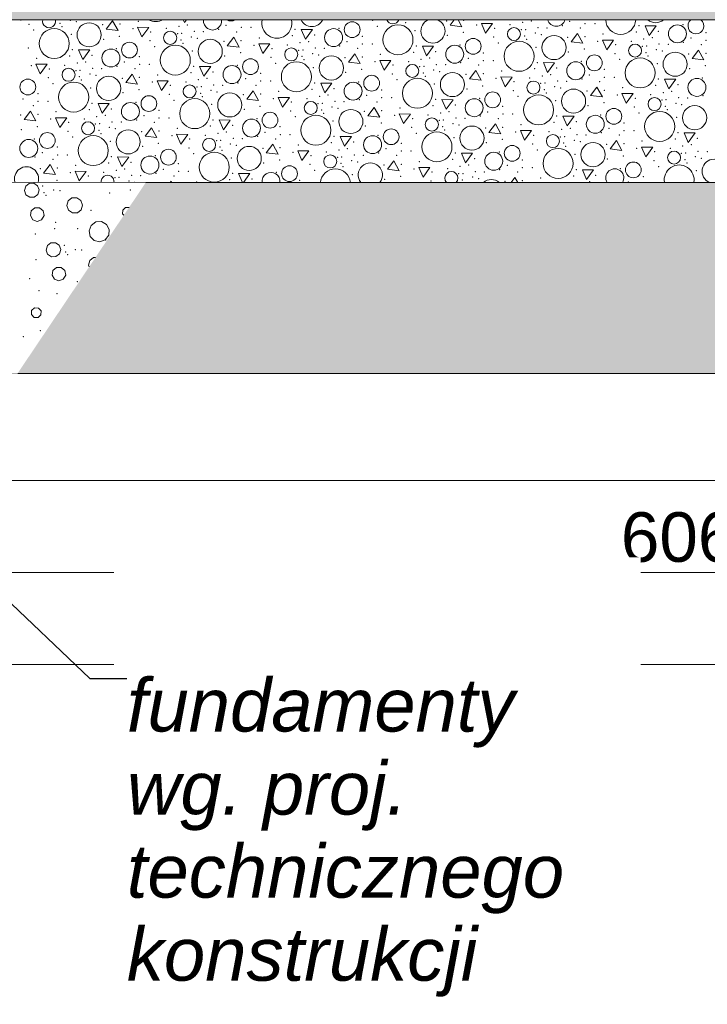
# Model space of a CAD drawing. Header units: millimetres. Extents: x -12989 to 402831, y -50461 to 30884.
# Tile 135 of 175: x 393810 to 395751, y -49043 to -46260. Entities that reach past the tile are written whole.
import ezdxf

# ---------------------------------------------------------------- set-up
doc = ezdxf.new("R2010")
doc.units = ezdxf.units.MM
doc.header["$MEASUREMENT"] = 0
doc.linetypes.add('Wipeout_Contour', pattern=[1000, 0, -1000])
for name, color, linetype in [('A__STROPY', 7, 'Continuous'), ('A_WYPEŁNIENIA RYSUNKI', 7, 'Continuous'), ('Nowe_A_WYM', 7, 'Continuous')]:
    doc.layers.add(name, color=color, linetype=linetype)
for name, color, linetype, lineweight, true_color in [('A__STROPY_Nr_pióra__173', 7, 'Continuous', 5, 0x6a6a6a), ('A__STROPY_Nr_pióra__178', 7, 'Continuous', 5, 0x6a6a6a), ('A_WYPEŁNIENIA RYSUNKI_Nr_pióra__242', 7, 'Continuous', 13, 0xa7a7a7)]:
    doc.layers.add(name, color=color, linetype=linetype, lineweight=lineweight, true_color=true_color)
for name, color, linetype, lineweight in [('A__STROPY_Nr_pióra__49', 7, 'Continuous', 15), ('A__STROPY_Nr_pióra__69', 7, 'Continuous', 13), ('Nowe_A_OZN_ODNOSNIKI_Nr_pióra__6', 7, 'Continuous', 13), ('Nowe_A_OZN_ODNOSNIKI_Nr_pióra__85', 7, 'Continuous', 13), ('Nowe_A_WYM_Nr_pióra__1', 7, 'Continuous', 13), ('Nowe_A_WYM_Nr_pióra__45', 7, 'Continuous', 15), ('Nowe_A_WYM_Nr_pióra__85', 7, 'Continuous', 13)]:
    doc.layers.add(name, color=color, linetype=linetype, lineweight=lineweight)
doc.styles.add('STYL_AUTOMATYCZNY_4', font='arial.ttf')
doc.styles.add('STYL_AUTOMATYCZNY_8', font='arial.ttf')
doc.dimstyles.new('STYL_AUTOMATYCZNY__1', dxfattribs={"dimtxt": 139.999998, "dimasz": 57, "dimexe": 0.18, "dimexo": 0.0625, "dimgap": 0, "dimtad": 1, "dimtih": 1, "dimtoh": 1, "dimdec": 0, "dimlfac": 0.1, "dimzin": 0, "dimdsep": 46, "dimtxsty": 'STYL_AUTOMATYCZNY_4', "dimblk": 'ARROWHEAD_6', "dimblk1": 'ARROWHEAD_6', "dimblk2": 'ARROWHEAD_6', "dimcen": 0.09, "dimse1": 1, "dimse2": 1, "dimclrd": 7, "dimclre": 7, "dimclrt": 7, "dimadec": 0, "dimazin": 0, "dimtfac": 1, "dimtdec": 4, "dimtmove": 0, "dimatfit": 3, "dimfxl": 0, "dimtolj": 1, "dimtzin": 0, "dimarcsym": 0})
doc.dimstyles.new('STYL_AUTOMATYCZNY__3', dxfattribs={"dimtxt": 0.18, "dimasz": 91.2, "dimexe": 0.18, "dimexo": 0.0625, "dimgap": 0, "dimtad": 0, "dimtih": 1, "dimtoh": 1, "dimdec": 4, "dimzin": 0, "dimdsep": 46, "dimcen": 0.09, "dimadec": 0, "dimazin": 0, "dimtfac": 1, "dimtdec": 4, "dimtmove": 0, "dimatfit": 3, "dimldrblk": 'ARROWHEAD_5', "dimfxl": 0, "dimtolj": 1, "dimtzin": 0, "dimarcsym": 0})

# ---------------------------------------------------------------- blocks, each defined once
blk = doc.blocks.new('*X191', base_point=(362576.7, -45960.6))
at = {"layer": 'A__STROPY_Nr_pióra__178', "color": 251, "linetype": 'Continuous', "lineweight": 5, "true_color": 0x6a6a6a}
for p, q in [((393811.8, -46260.6), (393812.5, -46262.2)), ((393812.5, -46262.2), (393813.7, -46260.6)), ((394072, -46263.1), (394053.9, -46286.9)), ((394087.2, -46290.9), (394072, -46263.1)), ((394271.1, -46260.6), (394274.6, -46268.6)), ((394274.6, -46268.6), (394280.5, -46260.6)), ((395036.7, -46260.6), (395024.8, -46276.2)), ((395024.8, -46276.2), (395058.1, -46280.2)), ((395058.1, -46280.2), (395047.4, -46260.6)), ((395113.4, -46270.9), (395125.4, -46298.4)), ((395145.1, -46271.2), (395113.4, -46270.9)), ((395125.4, -46298.4), (395145.1, -46271.2)), ((395575.6, -46277.3), (395587.5, -46304.8)), ((395607.2, -46277.7), (395575.6, -46277.3)), ((395587.5, -46304.8), (395607.2, -46277.7)), ((394053.9, -46286.9), (394087.2, -46290.9)), ((394142.5, -46281.7), (394154.5, -46309.1)), ((394174.2, -46282), (394142.5, -46281.7)), ((394154.5, -46309.1), (394174.2, -46282)), ((394604.7, -46288.1), (394616.6, -46315.5)), ((394636.3, -46288.4), (394604.7, -46288.1)), ((394616.6, -46315.5), (394636.3, -46288.4)), ((395384.9, -46299.3), (395366.8, -46323.1)), ((395400, -46327), (395384.9, -46299.3)), ((394414, -46310), (394395.9, -46333.8)), ((394395.9, -46333.8), (394429.1, -46337.7)), ((394429.1, -46337.7), (394414, -46310)), ((394484.5, -46328.5), (394496.5, -46356)), ((394516.2, -46328.8), (394484.5, -46328.5)), ((394496.5, -46356), (394516.2, -46328.8)), ((394946.7, -46334.9), (394958.6, -46362.4)), ((394978.3, -46335.2), (394946.7, -46334.9)), ((394958.6, -46362.4), (394978.3, -46335.2)), ((395366.8, -46323.1), (395400, -46327)), ((395455.4, -46317.8), (395467.4, -46345.2)), ((395487, -46318.1), (395455.4, -46317.8)), ((395467.4, -46345.2), (395487, -46318.1)), ((393975.8, -46345.6), (393987.7, -46373.1)), ((394007.4, -46345.9), (393975.8, -46345.6)), ((393987.7, -46373.1), (394007.4, -46345.9)), ((394756, -46356.9), (394737.8, -46380.7)), ((394771.1, -46384.6), (394756, -46356.9)), ((395726.9, -46346.1), (395708.7, -46370)), ((395742, -46373.9), (395726.9, -46346.1)), ((393855.6, -46386.1), (393867.6, -46413.5)), ((393887.2, -46386.4), (393855.6, -46386.1)), ((393867.6, -46413.5), (393887.2, -46386.4)), ((394737.8, -46380.7), (394771.1, -46384.6)), ((394826.5, -46375.4), (394838.5, -46402.8)), ((394858.1, -46375.7), (394826.5, -46375.4)), ((394838.5, -46402.8), (394858.1, -46375.7)), ((395288.7, -46381.8), (395300.6, -46409.2)), ((395320.3, -46382.1), (395288.7, -46381.8)), ((395300.6, -46409.2), (395320.3, -46382.1)), ((395708.7, -46370), (395742, -46373.9)), ((394127.1, -46414.4), (394108.9, -46438.2)), ((394142.2, -46442.2), (394127.1, -46414.4)), ((394317.8, -46392.5), (394329.7, -46419.9)), ((394349.4, -46392.8), (394317.8, -46392.5)), ((394329.7, -46419.9), (394349.4, -46392.8)), ((395098, -46403.7), (395079.8, -46427.5)), ((395113.1, -46431.5), (395098, -46403.7)), ((394108.9, -46438.2), (394142.2, -46442.2)), ((394197.6, -46432.9), (394209.6, -46460.4)), ((394229.2, -46433.2), (394197.6, -46432.9)), ((394209.6, -46460.4), (394229.2, -46433.2)), ((394659.7, -46439.4), (394671.7, -46466.8)), ((394691.4, -46439.7), (394659.7, -46439.4)), ((394671.7, -46466.8), (394691.4, -46439.7)), ((395079.8, -46427.5), (395113.1, -46431.5)), ((395168.5, -46422.2), (395180.4, -46449.7)), ((395200.1, -46422.5), (395168.5, -46422.2)), ((395180.4, -46449.7), (395200.1, -46422.5)), ((395630.6, -46428.6), (395642.6, -46456.1)), ((395662.3, -46428.9), (395630.6, -46428.6)), ((395642.6, -46456.1), (395662.3, -46428.9)), ((394469.1, -46461.3), (394450.9, -46485.1)), ((394484.2, -46489), (394469.1, -46461.3)), ((395439.9, -46450.6), (395421.8, -46474.4)), ((395421.8, -46474.4), (395455.1, -46478.3)), ((395455.1, -46478.3), (395439.9, -46450.6)), ((395510.5, -46469.1), (395522.4, -46496.5)), ((395542.1, -46469.4), (395510.5, -46469.1)), ((395522.4, -46496.5), (395542.1, -46469.4)), ((394030.8, -46496.9), (394042.8, -46524.4)), ((394062.5, -46497.2), (394030.8, -46496.9)), ((394042.8, -46524.4), (394062.5, -46497.2)), ((394450.9, -46485.1), (394484.2, -46489)), ((394539.6, -46479.8), (394551.5, -46507.2)), ((394571.2, -46480.1), (394539.6, -46479.8)), ((394551.5, -46507.2), (394571.2, -46480.1)), ((395001.7, -46486.2), (395013.7, -46513.7)), ((395033.4, -46486.5), (395001.7, -46486.2)), ((395013.7, -46513.7), (395033.4, -46486.5)), ((393840.1, -46518.9), (393822, -46542.7)), ((393855.3, -46546.6), (393840.1, -46518.9)), ((394811, -46508.1), (394792.9, -46532)), ((394826.2, -46535.9), (394811, -46508.1)), ((394881.6, -46526.7), (394893.5, -46554.1)), ((394913.2, -46527), (394881.6, -46526.7)), ((394893.5, -46554.1), (394913.2, -46527)), ((393822, -46542.7), (393855.3, -46546.6)), ((393910.7, -46537.4), (393922.6, -46564.8)), ((393942.3, -46537.7), (393910.7, -46537.4)), ((393922.6, -46564.8), (393942.3, -46537.7)), ((394372.8, -46543.8), (394384.8, -46571.2)), ((394404.4, -46544.1), (394372.8, -46543.8)), ((394384.8, -46571.2), (394404.4, -46544.1)), ((394792.9, -46532), (394826.2, -46535.9)), ((395153, -46555), (395134.9, -46578.8)), ((395168.2, -46582.8), (395153, -46555)), ((395343.7, -46533.1), (395355.7, -46560.5)), ((395375.3, -46533.4), (395343.7, -46533.1)), ((395355.7, -46560.5), (395375.3, -46533.4)), ((394182.1, -46565.7), (394164, -46589.5)), ((394197.3, -46593.5), (394182.1, -46565.7)), ((394252.7, -46584.2), (394264.6, -46611.7)), ((394284.3, -46584.5), (394252.7, -46584.2)), ((394264.6, -46611.7), (394284.3, -46584.5)), ((395134.9, -46578.8), (395168.2, -46582.8)), ((395223.6, -46573.5), (395235.5, -46601)), ((395255.2, -46573.8), (395223.6, -46573.5)), ((395235.5, -46601), (395255.2, -46573.8)), ((395685.7, -46579.9), (395697.7, -46607.4)), ((395717.3, -46580.2), (395685.7, -46579.9)), ((395697.7, -46607.4), (395717.3, -46580.2)), ((394164, -46589.5), (394197.3, -46593.5)), ((394524.1, -46612.6), (394506, -46636.4)), ((394539.3, -46640.3), (394524.1, -46612.6)), ((394714.8, -46590.6), (394726.8, -46618.1)), ((394746.4, -46590.9), (394714.8, -46590.6)), ((394726.8, -46618.1), (394746.4, -46590.9)), ((395495, -46601.9), (395476.9, -46625.7)), ((395510.2, -46629.6), (395495, -46601.9)), ((394506, -46636.4), (394539.3, -46640.3)), ((394594.7, -46631.1), (394606.6, -46658.5)), ((394626.3, -46631.4), (394594.7, -46631.1)), ((394606.6, -46658.5), (394626.3, -46631.4)), ((395056.8, -46637.5), (395068.7, -46664.9)), ((395088.4, -46637.8), (395056.8, -46637.5)), ((395068.7, -46664.9), (395088.4, -46637.8)), ((395476.9, -46625.7), (395510.2, -46629.6)), ((395565.6, -46620.4), (395577.5, -46647.8)), ((395597.2, -46620.7), (395565.6, -46620.4)), ((395577.5, -46647.8), (395597.2, -46620.7)), ((393895.2, -46670.1), (393877.1, -46694)), ((393910.4, -46697.9), (393895.2, -46670.1)), ((394085.9, -46648.2), (394097.8, -46675.7)), ((394117.5, -46648.5), (394085.9, -46648.2)), ((394097.8, -46675.7), (394117.5, -46648.5)), ((394866.1, -46659.4), (394848, -46683.2)), ((394881.3, -46687.2), (394866.1, -46659.4)), ((393877.1, -46694), (393910.4, -46697.9)), ((393965.8, -46688.7), (393977.7, -46716.1)), ((393997.4, -46689), (393965.8, -46688.7)), ((393977.7, -46716.1), (393997.4, -46689)), ((394427.9, -46695.1), (394439, -46720.6)), ((394459.5, -46695.4), (394427.9, -46695.1)), ((394441.2, -46720.6), (394459.5, -46695.4)), ((394848, -46683.2), (394881.3, -46687.2)), ((394936.6, -46678), (394948.6, -46705.4)), ((394968.3, -46678.3), (394936.6, -46678)), ((394948.6, -46705.4), (394968.3, -46678.3)), ((395398.8, -46684.4), (395410.7, -46711.8)), ((395430.4, -46684.7), (395398.8, -46684.4)), ((395410.7, -46711.8), (395430.4, -46684.7)), ((394237.2, -46717), (394234.5, -46720.6)), ((394239.2, -46720.6), (394237.2, -46717)), ((395208.1, -46706.3), (395197.2, -46720.6)), ((395215.9, -46720.6), (395208.1, -46706.3))]:
    blk.add_line(p, q, dxfattribs=at)
for centre, radius in [((394005.7, -46303.1), 34.1), ((394748.4, -46288.6), 22.3), ((394877.9, -46317.1), 42.4), ((395667, -46300.3), 25.4), ((393907, -46327.8), 42.4), ((394234.5, -46311.6), 18.4), ((394696.1, -46311), 25.4), ((395205.4, -46300.9), 18.4), ((395318.6, -46339.2), 34.1), ((394119.5, -46346.2), 22.3), ((394249, -46374.6), 42.4), ((394347.7, -46349.9), 34.1), ((395038.1, -46357.9), 25.4), ((395090.3, -46335.5), 22.3), ((395219.9, -46363.9), 42.4), ((395547.3, -46347.8), 18.4), ((394067.2, -46368.6), 25.4), ((394576.4, -46358.5), 18.4), ((394689.7, -46396.8), 34.1), ((395432.3, -46382.3), 22.3), ((395660.6, -46386.1), 34.1), ((394409.2, -46415.4), 25.4), ((394461.4, -46393), 22.3), ((394590.9, -46421.5), 42.4), ((394918.4, -46405.3), 18.4), ((395380, -46404.7), 25.4), ((395561.8, -46410.8), 42.4), ((393947.5, -46416), 18.4), ((394803.4, -46439.9), 22.3), ((395031.7, -46443.7), 34.1), ((393832.5, -46450.6), 22.3), ((393962, -46479.1), 42.4), ((394060.8, -46454.4), 34.1), ((394289.5, -46462.9), 18.4), ((394751.1, -46462.3), 25.4), ((394932.9, -46468.4), 42.4), ((395260.4, -46452.2), 18.4), ((395722, -46451.6), 25.4), ((394174.5, -46497.5), 22.3), ((394402.8, -46501.2), 34.1), ((395145.4, -46486.8), 22.3), ((395274.9, -46515.2), 42.4), ((395373.7, -46490.5), 34.1), ((394122.2, -46519.9), 25.4), ((394304, -46525.9), 42.4), ((394631.5, -46509.8), 18.4), ((395093.1, -46509.1), 25.4), ((395602.4, -46499), 18.4), ((395715.7, -46537.4), 34.1), ((394516.5, -46544.3), 22.3), ((394646, -46572.8), 42.4), ((394744.8, -46548.1), 34.1), ((395435.1, -46556), 25.4), ((395487.4, -46533.6), 22.3), ((395616.9, -46562.1), 42.4), ((394002.6, -46567.3), 18.4), ((394464.2, -46566.7), 25.4), ((394973.5, -46556.6), 18.4), ((393887.6, -46601.9), 22.3), ((394115.9, -46605.7), 34.1), ((394858.5, -46591.2), 22.3), ((394988, -46619.7), 42.4), ((395086.8, -46595), 34.1), ((395315.5, -46603.5), 18.4), ((393835.3, -46624.3), 25.4), ((394017.1, -46630.4), 42.4), ((394344.6, -46614.2), 18.4), ((394806.2, -46613.6), 25.4), ((395428.7, -46641.8), 34.1), ((394229.6, -46648.8), 22.3), ((394359.1, -46677.2), 42.4), ((394457.8, -46652.5), 34.1), ((394686.6, -46661), 18.4), ((395148.2, -46660.4), 25.4), ((395200.5, -46638), 22.3), ((395330, -46666.5), 42.4), ((395657.5, -46650.3), 18.4), ((394177.3, -46671.1), 25.4), ((395542.5, -46684.9), 22.3), ((394571.6, -46695.6), 22.3)]:
    blk.add_circle(centre, radius, dxfattribs=at)
for centre, radius, start, end in [((393892.5, -46264.7), 18.4, 166.9523, 13.0477), ((394193.9, -46223.4), 42.4, 241.3261, 298.6739), ((394354.1, -46264.1), 25.4, 171.9884, 8.0116), ((394406.4, -46241.7), 22.3, 237.6316, 302.3684), ((394535.9, -46270.2), 42.4, 166.9038, 13.0962), ((394634.6, -46245.5), 34.1, 206.2127, 333.7873), ((394863.4, -46254), 18.4, 200.8858, 339.1142), ((394976.6, -46292.4), 34.1, 111.3496, 68.6504), ((395325, -46253.4), 25.4, 196.3644, 343.6356), ((395506.8, -46259.5), 42.4, 181.477, 358.523), ((395605.5, -46234.8), 34.1, 229.0769, 310.9231), ((395719.3, -46277.9), 22.3, 129.1372, 50.8628), ((394799.8, -46699.4), 34.1, 321.5902, 218.4098), ((395770.7, -46688.7), 34.1, 290.7451, 249.2549), ((393828.9, -46710.1), 34.1, 342.0976, 197.9024), ((394519.3, -46718), 25.4, 354.1714, 185.8286), ((394701.1, -46724.1), 42.4, 4.7154, 175.2846), ((395028.6, -46707.9), 18.4, 316.3993, 223.6007), ((395490.2, -46707.3), 25.4, 328.4882, 211.5118), ((395672, -46713.4), 42.4, 350.2032, 189.7968), ((394057.7, -46718.6), 18.4, 353.8368, 186.1632), ((394913.6, -46742.5), 22.3, 78.8391, 101.1609), ((395141.8, -46746.2), 34.1, 48.7465, 131.2535)]:
    blk.add_arc(centre, radius, start, end, dxfattribs=at)
for p in [(393835.6, -46273.1), (393923.2, -46270.5), (393928.8, -46279.9), (393952.7, -46262.3), (393969.5, -46266.2), (394044.2, -46274.4), (394092.8, -46272.4), (394144.4, -46264.9), (394259.2, -46278.8), (394283.2, -46275.1), (394392.3, -46275.9), (394806.4, -46262.4), (394819.7, -46279), (394899.7, -46269.2), (395015.1, -46263.7), (395063.7, -46261.7), (395100.1, -46274.9), (395194.6, -46274.3), (395230.1, -46268.1), (395254.1, -46264.4), (395342.3, -46277.1), (395363.2, -46265.2), (395406.1, -46271.6), (395433.9, -46271.6), (395558.3, -46276.9), (395682.5, -46274), (393848.8, -46289.8), (393955, -46301.9), (394091.3, -46307.1), (394129.2, -46285.6), (394179.9, -46295), (394223.7, -46285), (394255.4, -46299.7), (394267.2, -46298.8), (394302.5, -46293.4), (394328.1, -46294.2), (394371.4, -46287.8), (394422, -46294.7), (394435.2, -46282.3), (394463, -46282.3), (394579.8, -46305.5), (394587.4, -46287.6), (394642.5, -46303.6), (394642.5, -46303.6), (394711.6, -46284.7), (394776.8, -46307.3), (394925.9, -46291.2), (395017.4, -46305), (395062.2, -46296.4), (395150.8, -46284.3), (395226.3, -46289), (395236.1, -46306.6), (395238.1, -46288.1), (395265.6, -46298.4), (395273.4, -46282.7), (395282.4, -46302.4), (395299, -46283.5), (395392.9, -46284), (395405.7, -46308.6), (395457.3, -46301), (395550.7, -46294.8), (395613.4, -46292.9), (395613.4, -46292.9), (395747.7, -46296.6), (394046.5, -46315.7), (394177.5, -46320), (394190.7, -46336.6), (394265.2, -46317.3), (394270.8, -46326.7), (394294.7, -46309.1), (394311.5, -46313.1), (394386.2, -46321.2), (394434.8, -46319.3), (394471.1, -46332.5), (394486.4, -46311.8), (394565.7, -46331.8), (394601.2, -46325.6), (394625.2, -46322), (394713.4, -46334.7), (394734.3, -46322.8), (394777.2, -46329.2), (394805, -46329.2), (394929.4, -46334.5), (395053.5, -46331.5), (395148.4, -46309.3), (395161.6, -46325.9), (395241.7, -46316), (395357.1, -46310.5), (395442, -46321.8), (395492.8, -46331.1), (395536.6, -46321.1), (395568.2, -46335.9), (395572.1, -46314.9), (395580.1, -46335), (395596.1, -46311.3), (395615.4, -46329.5), (395641, -46330.3), (395684.2, -46324), (395705.2, -46312), (395734.8, -46330.9), (395748, -46318.5), (393834.1, -46339.9), (393950.9, -46363.1), (393958.5, -46345.2), (394013.6, -46361.2), (394013.6, -46361.2), (394082.7, -46342.2), (394297, -46348.7), (394388.5, -46362.6), (394433.3, -46353.9), (394521.9, -46341.8), (394597.3, -46346.6), (394607.1, -46364.2), (394609.2, -46345.7), (394636.7, -46356), (394644.5, -46340.3), (394653.5, -46359.9), (394670.1, -46341.1), (394763.9, -46341.6), (394828.4, -46358.6), (394921.8, -46352.3), (394984.4, -46350.5), (394984.4, -46350.5), (395118.8, -46354.2), (395267.9, -46338), (395359.3, -46351.9), (395404.2, -46343.2), (395490.4, -46356.2), (395578, -46353.5), (395583.6, -46362.9), (395607.6, -46345.3), (395624.4, -46349.2), (395699.1, -46357.4), (395747.7, -46355.4), (393842.2, -46390.1), (393857.5, -46369.3), (393936.8, -46389.4), (393972.3, -46383.2), (393996.3, -46379.5), (394084.4, -46392.2), (394105.4, -46380.3), (394147.9, -46364.9), (394148.2, -46386.7), (394176.1, -46386.7), (394300.5, -46392.1), (394424.6, -46389.1), (394519.5, -46366.9), (394532.7, -46383.5), (394612.7, -46373.6), (394728.2, -46368.1), (394776.8, -46366.1), (394813.1, -46379.3), (394863.9, -46388.7), (394907.7, -46378.7), (394943.2, -46372.5), (394967.2, -46368.8), (394986.5, -46387.1), (395012.1, -46387.9), (395055.3, -46381.5), (395076.3, -46369.6), (395105.9, -46388.4), (395119.1, -46376), (395147, -46376), (395271.4, -46381.4), (395395.5, -46378.4), (395503.6, -46372.8), (395609.9, -46384.9), (395746.2, -46390.1), (393893, -46399.4), (393968.4, -46404.2), (393980.3, -46403.2), (394007.7, -46413.6), (394015.6, -46397.8), (394024.6, -46417.5), (394041.2, -46398.6), (394135, -46399.1), (394199.5, -46416.2), (394292.9, -46409.9), (394355.5, -46408.1), (394355.5, -46408.1), (394489.9, -46411.7), (394639, -46395.6), (394730.4, -46409.4), (394775.3, -46400.8), (394861.5, -46413.7), (394939.3, -46393.4), (394949.1, -46411.1), (394951.2, -46392.5), (394978.6, -46402.9), (394995.4, -46406.8), (395070.2, -46414.9), (395118.8, -46413), (395170.4, -46405.5), (395263.8, -46399.2), (395285.2, -46419.4), (395309.2, -46415.7), (395326.4, -46397.3), (395326.4, -46397.3), (395418.3, -46416.5), (395460.8, -46401), (395701.3, -46398.7), (393890.6, -46424.4), (393903.8, -46441), (393978.2, -46421.8), (393983.8, -46431.2), (394099.3, -46425.7), (394147.9, -46423.7), (394184.2, -46436.9), (394234.9, -46446.3), (394278.8, -46436.3), (394314.3, -46430.1), (394338.3, -46426.4), (394357.6, -46444.7), (394383.2, -46445.5), (394426.4, -46439.1), (394447.4, -46427.2), (394477, -46446), (394490.2, -46433.6), (394518.1, -46433.6), (394642.5, -46438.9), (394766.6, -46436), (394874.7, -46430.3), (394954.7, -46420.5), (394981, -46442.5), (395117.3, -46447.7), (395155.1, -46426.2), (395205.8, -46435.6), (395249.7, -46425.5), (395281.3, -46440.3), (395293.1, -46439.4), (395328.5, -46434), (395354.1, -46434.8), (395397.3, -46428.4), (395447.9, -46435.3), (395461.1, -46422.9), (395489, -46422.9), (395605.8, -46446.1), (395613.4, -46428.2), (395668.4, -46444.2), (395668.4, -46444.2), (395737.5, -46425.2), (393861, -46469.3), (394010.1, -46453.2), (394101.5, -46467), (394146.4, -46458.4), (394232.6, -46471.3), (394310.4, -46451), (394320.2, -46468.6), (394322.2, -46450.1), (394349.7, -46460.4), (394366.5, -46464.4), (394441.3, -46472.5), (394489.9, -46470.6), (394541.4, -46463), (394634.9, -46456.8), (394680.3, -46473.3), (394697.5, -46454.9), (394697.5, -46454.9), (394789.4, -46474), (394831.9, -46458.6), (395072.4, -46456.3), (395203.5, -46460.6), (395291.1, -46457.9), (395296.7, -46467.3), (395320.6, -46449.7), (395337.4, -46453.7), (395412.1, -46461.8), (395460.8, -46459.8), (395497.1, -46473.1), (395512.3, -46452.3), (395591.7, -46472.4), (395627.2, -46466.2), (395651.2, -46462.6), (395739.3, -46475.3), (393818.5, -46484.8), (393848.1, -46503.6), (393861.3, -46491.2), (393889.2, -46491.2), (394013.6, -46496.5), (394137.7, -46493.5), (394245.8, -46487.9), (394325.8, -46478), (394352.1, -46500), (394526.2, -46483.8), (394576.9, -46493.1), (394620.8, -46483.1), (394652.4, -46497.9), (394656.3, -46476.9), (394664.2, -46497), (394699.6, -46491.5), (394725.2, -46492.4), (394768.4, -46486), (394819, -46492.9), (394832.2, -46480.5), (394860.1, -46480.4), (394976.9, -46503.6), (394984.5, -46485.8), (395039.5, -46501.8), (395039.5, -46501.8), (395108.6, -46482.8), (395216.7, -46477.2), (395323, -46489.3), (395414.4, -46503.2), (395459.3, -46494.5), (395547.8, -46482.4), (395623.3, -46487.2), (395635.1, -46486.2), (395662.6, -46496.6), (395670.5, -46480.8), (395679.4, -46500.5), (395696.1, -46481.6), (393812.3, -46530.1), (393861, -46528.1), (393912.5, -46520.6), (394006, -46514.3), (394051.4, -46530.8), (394068.6, -46512.5), (394068.6, -46512.5), (394202.9, -46516.2), (394443.5, -46513.9), (394488.4, -46505.2), (394574.6, -46518.2), (394662.2, -46515.5), (394667.8, -46524.9), (394691.7, -46507.3), (394708.5, -46511.2), (394783.2, -46519.4), (394831.9, -46517.4), (394868.2, -46530.6), (394883.4, -46509.9), (394962.7, -46530), (394998.3, -46523.8), (395022.3, -46520.1), (395131.4, -46520.9), (395173.8, -46505.4), (395174.2, -46527.3), (395202, -46527.3), (395450.6, -46529.7), (395545.5, -46507.4), (395558.7, -46524.1), (395633.1, -46504.8), (395638.7, -46514.2), (393897.3, -46541.3), (393948, -46550.7), (393991.8, -46540.7), (394023.5, -46555.4), (394027.4, -46534.5), (394035.3, -46554.5), (394070.7, -46549.1), (394096.3, -46549.9), (394139.5, -46543.5), (394160.5, -46531.6), (394190.1, -46550.4), (394203.3, -46538), (394231.1, -46538), (394355.5, -46543.4), (394479.7, -46540.4), (394587.8, -46534.8), (394694.1, -46546.9), (394830.4, -46552.1), (394918.9, -46540), (394994.4, -46544.7), (395006.2, -46543.8), (395033.7, -46554.2), (395041.6, -46538.4), (395050.5, -46558.1), (395067.2, -46539.2), (395110.4, -46532.8), (395161, -46539.7), (395225.4, -46556.8), (395318.9, -46550.5), (395326.4, -46532.7), (395381.5, -46548.6), (395381.5, -46548.6), (395515.8, -46552.3), (395665, -46536.2), (393814.6, -46571.4), (393859.5, -46562.8), (393945.7, -46575.7), (394033.3, -46573.1), (394038.9, -46582.5), (394062.8, -46564.9), (394079.6, -46568.8), (394154.3, -46576.9), (394203, -46575), (394254.5, -46567.5), (394348, -46561.2), (394369.4, -46581.4), (394393.3, -46577.7), (394410.6, -46559.3), (394410.6, -46559.3), (394502.5, -46578.5), (394544.9, -46563), (394545.3, -46584.9), (394573.1, -46584.9), (394785.5, -46560.7), (394916.6, -46565), (394929.8, -46581.6), (395004.2, -46562.4), (395009.8, -46571.7), (395125.2, -46566.2), (395173.9, -46564.3), (395210.2, -46577.5), (395260.9, -46586.8), (395304.7, -46576.8), (395340.3, -46570.6), (395364.2, -46567), (395383.6, -46585.3), (395409.2, -46586.1), (395452.4, -46579.7), (395473.4, -46567.8), (395503, -46586.6), (395516.2, -46574.2), (395544, -46574.2), (395668.4, -46579.5), (393850.8, -46598), (393958.9, -46592.3), (394065.1, -46604.5), (394201.5, -46609.7), (394239.3, -46588.2), (394290, -46597.6), (394333.8, -46587.5), (394365.5, -46602.3), (394377.3, -46601.4), (394404.8, -46611.7), (394412.7, -46596), (394438.3, -46596.8), (394481.5, -46590.4), (394532.1, -46597.3), (394596.5, -46614.3), (394690, -46608.1), (394697.5, -46590.2), (394752.6, -46606.2), (394752.6, -46606.2), (394821.7, -46587.2), (394886.9, -46609.9), (395036, -46593.7), (395127.5, -46607.6), (395172.4, -46598.9), (395258.6, -46611.9), (395336.4, -46591.6), (395346.2, -46609.2), (395348.2, -46590.7), (395375.7, -46601), (395392.5, -46605), (395467.2, -46613.1), (395515.9, -46611.1), (395567.4, -46603.6), (395660.9, -46597.4), (395706.2, -46613.8), (395723.5, -46595.5), (395723.5, -46595.5), (393873.6, -46636), (393916, -46620.6), (393916.4, -46642.5), (393944.2, -46642.5), (394156.6, -46618.3), (394287.7, -46622.6), (394300.9, -46639.2), (394375.3, -46619.9), (394380.9, -46629.3), (394421.6, -46615.7), (394496.3, -46623.8), (394545, -46621.9), (394581.3, -46635.1), (394675.8, -46634.4), (394711.4, -46628.2), (394735.3, -46624.6), (394823.5, -46637.3), (394844.5, -46625.3), (394887.3, -46631.7), (394915.1, -46631.7), (395039.5, -46637.1), (395163.7, -46634.1), (395271.8, -46628.5), (395351.8, -46618.6), (395378, -46640.6), (395552.2, -46624.4), (395602.9, -46633.7), (395646.7, -46623.7), (395678.4, -46638.4), (395682.3, -46617.5), (395690.2, -46637.5), (395725.5, -46632.1), (395751.1, -46632.9), (393852.6, -46648), (393903.2, -46654.9), (394061.1, -46665.6), (394068.6, -46647.8), (394123.7, -46663.8), (394123.7, -46663.8), (394192.8, -46644.8), (394258, -46667.5), (394407.1, -46651.3), (394498.6, -46665.2), (394543.4, -46656.5), (394629.7, -46669.4), (394632, -46644.4), (394707.5, -46649.2), (394717.3, -46666.8), (394719.3, -46648.2), (394746.8, -46658.6), (394754.6, -46642.8), (394763.6, -46662.5), (394780.2, -46643.6), (394874.1, -46644.1), (394886.9, -46668.7), (394938.5, -46661.2), (395032, -46654.9), (395094.6, -46653.1), (395094.6, -46653.1), (395228.9, -46656.7), (395469.5, -46654.5), (395514.3, -46645.8), (395600.6, -46658.7), (395688.2, -46656.1), (395693.8, -46665.5), (395717.7, -46647.9), (395734.5, -46651.8), (393867.4, -46681.4), (393916, -46679.4), (393952.4, -46692.6), (393967.6, -46671.9), (394046.9, -46692), (394082.4, -46685.8), (394106.4, -46682.1), (394194.6, -46694.8), (394215.5, -46682.9), (394258.4, -46689.3), (394286.2, -46689.3), (394410.6, -46694.7), (394534.8, -46691.7), (394642.9, -46686.1), (394722.9, -46676.2), (394749.1, -46698.2), (394838.3, -46670.7), (394923.3, -46681.9), (394974, -46691.3), (395017.8, -46681.3), (395049.5, -46696), (395053.3, -46675.1), (395061.3, -46695.1), (395077.3, -46671.4), (395096.6, -46689.7), (395122.2, -46690.5), (395165.5, -46684.1), (395186.4, -46672.2), (395216.1, -46691), (395229.3, -46678.6), (395257.1, -46678.6), (395381.5, -46683.9), (395505.7, -46681), (395613.8, -46675.3), (395720, -46687.5), (393914.5, -46714.1), (394003.1, -46702), (394078.6, -46706.7), (394090.4, -46705.8), (394117.9, -46716.2), (394125.7, -46700.4), (394134.7, -46720.1), (394151.3, -46701.2), (394245.2, -46701.7), (394309.6, -46718.8), (394403, -46712.5), (394465.7, -46710.6), (394465.7, -46710.6), (394600, -46714.3), (394840.6, -46712), (394885.4, -46703.4), (394971.6, -46716.3), (395059.3, -46713.6), (395088.8, -46705.4), (395105.6, -46709.4), (395180.3, -46717.5), (395228.9, -46715.6), (395280.5, -46708.1), (395373.9, -46701.8), (395419.3, -46718.3), (395436.6, -46699.9), (395436.6, -46699.9), (395528.4, -46719.1), (395570.9, -46703.6)]:
    blk.add_point(p, dxfattribs=at)
blk = doc.blocks.new('ElemPrzekroju_175_1', base_point=(362576.7, -45960.6))
at = {"color": 254, "linetype": 'Wipeout_Contour', "lineweight": 0, "ltscale": 1533413.819197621}
blk.add_wipeout([(362356.7, -46160.6), (362356.7, -46260.6), (398746.7, -46260.6), (398746.7, -46160.6)], dxfattribs=at).dxf.layer = 'A__STROPY'
at = {"color": 254, "linetype": 'Wipeout_Contour', "lineweight": 0, "ltscale": 1533794.246621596}
blk.add_wipeout([(398746.7, -46720.6), (362356.7, -46720.6), (362356.7, -47260.6), (398746.7, -47260.6)], dxfattribs=at).dxf.layer = 'A__STROPY'
at = {"layer": 'A__STROPY_Nr_pióra__173', "linetype": 'Continuous', "lineweight": 5, "true_color": 0x6a6a6a}
h = blk.add_hatch(dxfattribs=at)
h.set_pattern_fill('Grunt_0001', color=251, style=0, pattern_type=2)
h.set_pattern_definition([(45, (362576.75, -45960.59), (-95.4594, 95.4594), []), (45, (362544.93, -45928.77), (-190.9188, 190.9188), []), (45, (362513.1, -45896.95), (-190.9188, 190.9188), []), (135, (362481.29, -45865.132), (31.819805, 31.819805), [135, -135])])
h.paths.add_polyline_path([(398746.7, -46720.6), (362356.7, -46720.6), (362356.7, -47260.6), (398746.7, -47260.6)])
at = {"layer": 'A__STROPY_Nr_pióra__178', "linetype": 'Continuous', "lineweight": 5, "true_color": 0x6a6a6a}
h = blk.add_hatch(dxfattribs=at)
h.set_pattern_fill('Chudy_beton_B15_I_WSC_0001', color=251, style=0, pattern_type=2)
h.set_pattern_definition([(0, (362576.75, -45960.6), (0, 233.8269), [14.625, -120.375]), (0, (362644.25, -45843.68), (0, 233.8269), [14.625, -120.375]), (60, (362576.75, -45960.6), (-202.5, 116.9134), [14.625, -120.375]), (60, (362711.75, -45960.6), (-202.5, 116.9134), [14.625, -120.375]), (120, (362591.37, -45960.6), (202.5, 116.9134), [14.625, -120.375]), (120, (362726.37, -45960.6), (202.5, 116.9134), [14.625, -120.375]), (0, (362576.75, -45938.09), (0, 45), [0, -45, 0, -67.5]), (45, (362599.25, -45938.09), (-31.819805, 31.819805), [0, -33.75, 0, -56.25])])
h.paths.add_polyline_path([(362356.7, -46160.6), (362356.7, -46260.6), (398746.7, -46260.6), (398746.7, -46160.6)])
at = {"layer": 'A__STROPY_Nr_pióra__69', "color": 7, "linetype": 'Continuous', "lineweight": 13}
blk.add_line((398746.7, -47260.6), (362356.7, -47260.6), dxfattribs=at)
at = {"color": 254, "linetype": 'Wipeout_Contour', "lineweight": 0, "ltscale": 1533549.791415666}
blk.add_wipeout([(362356.7, -46720.6), (398746.7, -46720.6), (398746.7, -46260.6), (362356.7, -46260.6)], dxfattribs=at).dxf.layer = 'A__STROPY'
at = {"layer": 'A__STROPY_Nr_pióra__49', "color": 7, "linetype": 'Continuous', "lineweight": 15}
for p, q in [((398746.7, -46260.6), (362356.7, -46260.6)), ((398746.7, -46720.6), (362356.7, -46720.6))]:
    blk.add_line(p, q, dxfattribs=at)
at = {"layer": 'A__STROPY', "lineweight": 0}
blk.add_blockref('*X191', (362576.7, -45960.6), dxfattribs=at)
blk = doc.blocks.new('*X335', base_point=(362576.7, -45960.6))
at = {"layer": 'A_WYPEŁNIENIA RYSUNKI_Nr_pióra__242', "color": 253, "linetype": 'Continuous', "lineweight": 13, "true_color": 0xa7a7a7}
for p, q in [((393836.6, -46722.9), (393826.5, -46730.8)), ((393849.4, -46722.4), (393836.6, -46722.9)), ((393860.1, -46729.6), (393849.4, -46722.4)), ((393826.5, -46730.8), (393822.9, -46743.1)), ((393822.9, -46743.1), (393827.3, -46755.2)), ((393850.8, -46762), (393860.9, -46754)), ((393864.5, -46741.7), (393860.1, -46729.6)), ((393860.9, -46754), (393864.5, -46741.7)), ((393827.3, -46755.2), (393838, -46762.4)), ((393838, -46762.4), (393850.8, -46762)), ((393946.3, -46772.6), (393942.5, -46785.8)), ((393957.2, -46764.1), (393946.3, -46772.6)), ((393970.9, -46763.6), (393957.2, -46764.1)), ((393982.3, -46771.3), (393970.9, -46763.6)), ((393987, -46784.3), (393982.3, -46771.3)), ((393842.1, -46801), (393839.8, -46814.2)), ((393852.4, -46792.5), (393842.1, -46801)), ((393865.7, -46792.5), (393852.4, -46792.5)), ((393876, -46801), (393865.7, -46792.5)), ((393878.3, -46814.2), (393876, -46801)), ((393942.5, -46785.8), (393947.3, -46798.7)), ((393947.3, -46798.7), (393958.7, -46806.4)), ((393958.7, -46806.4), (393972.4, -46805.9)), ((393972.4, -46805.9), (393983.2, -46797.5)), ((393983.2, -46797.5), (393987, -46784.3)), ((394100.6, -46798.3), (394100.1, -46809.4)), ((394100.1, -46809.4), (394103.5, -46813.2)), ((394108.8, -46790.8), (394100.6, -46798.3)), ((394118.3, -46791.2), (394108.8, -46790.8)), ((393839.8, -46814.2), (393846.5, -46825.8)), ((393846.5, -46825.8), (393859.1, -46830.3)), ((393859.1, -46830.3), (393871.6, -46825.8)), ((393871.6, -46825.8), (393878.3, -46814.2)), ((394024.4, -46832), (394011.4, -46841.7)), ((394040.6, -46831), (394024.4, -46832)), ((394054.7, -46838.9), (394040.6, -46831)), ((394011.4, -46841.7), (394005.6, -46856.8)), ((394005.6, -46856.8), (394008.9, -46872.7)), ((394062.4, -46853.2), (394054.7, -46838.9)), ((394061.1, -46869.3), (394062.4, -46853.2)), ((393897.8, -46891), (393887.7, -46899)), ((393910.6, -46890.6), (393897.8, -46891)), ((393921.3, -46897.8), (393910.6, -46890.6)), ((394008.9, -46872.7), (394020.3, -46884.2)), ((394020.3, -46884.2), (394036.1, -46887.8)), ((394036.1, -46887.8), (394051.3, -46882.2)), ((394051.3, -46882.2), (394061.1, -46869.3)), ((393887.7, -46899), (393884.1, -46911.3)), ((393884.1, -46911.3), (393888.5, -46923.4)), ((393925.7, -46909.9), (393921.3, -46897.8)), ((393922.2, -46922.2), (393925.7, -46909.9)), ((393888.5, -46923.4), (393899.2, -46930.6)), ((393899.2, -46930.6), (393912, -46930.1)), ((393912, -46930.1), (393922.2, -46922.2)), ((394007.5, -46940.8), (394003.8, -46954)), ((394018.4, -46932.3), (394007.5, -46940.8)), ((394023.7, -46932.1), (394018.4, -46932.3)), ((393903.4, -46969.2), (393901, -46982.4)), ((393913.6, -46960.6), (393903.4, -46969.2)), ((393926.9, -46960.6), (393913.6, -46960.6)), ((393937.2, -46969.2), (393926.9, -46960.6)), ((393939.5, -46982.4), (393937.2, -46969.2)), ((394003.8, -46954), (394005.6, -46959.1)), ((393901, -46982.4), (393907.7, -46993.9)), ((393907.7, -46993.9), (393920.3, -46998.5)), ((393920.3, -46998.5), (393932.8, -46993.9)), ((393932.8, -46993.9), (393939.5, -46982.4)), ((393843.3, -47082.4), (393842.8, -47093.5)), ((393851.5, -47074.8), (393843.3, -47082.4)), ((393862.7, -47075.3), (393851.5, -47074.8)), ((393870.2, -47083.5), (393862.7, -47075.3)), ((393869.7, -47094.7), (393870.2, -47083.5)), ((393842.8, -47093.5), (393850.3, -47101.7)), ((393850.3, -47101.7), (393861.5, -47102.2)), ((393861.5, -47102.2), (393869.7, -47094.7))]:
    blk.add_line(p, q, dxfattribs=at)
for p in [(393874.8, -46730.1), (393878.4, -46748.9), (393905.9, -46741.8), (393923.8, -46743.4), (394063.3, -46750.4), (394121.6, -46741.9), (393883.7, -46756.6), (394010.8, -46799.3), (393911.4, -46832.7), (393908.8, -46850.7), (393973.6, -46850.7), (393973.6, -46850.7), (393853.9, -46866.1), (394052.7, -46882.9), (393936, -46898.3), (393939.6, -46917.1), (393967.1, -46910), (393985, -46911.5), (393855.5, -46938.9), (393944.9, -46924.8), (393837.9, -46992.6), (393972.6, -47000.8), (393864.3, -47025.9), (393915.1, -47034.3), (393868.2, -47139), (393820.2, -47156.4)]:
    blk.add_point(p, dxfattribs=at)
blk = doc.blocks.new('Wypełnienie_8_1', base_point=(362576.7, -45960.6))
at = {"color": 254, "linetype": 'Wipeout_Contour', "lineweight": 0, "ltscale": 2373211.483830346}
blk.add_wipeout([(392542.1, -46720.6), (391369.4, -46720.6), (391645.7, -47260.6), (393803.3, -47260.6), (394165.7, -46720.6), (392942.1, -46720.6)], dxfattribs=at).dxf.layer = 'A_WYPEŁNIENIA RYSUNKI'
at = {"layer": 'A_WYPEŁNIENIA RYSUNKI_Nr_pióra__242', "color": 253, "linetype": 'Continuous', "lineweight": 13, "true_color": 0xa7a7a7}
blk.add_blockref('*X335', (362576.7, -45960.6), dxfattribs=at)
blk = doc.blocks.new('*D346', base_point=(362576.7, -45960.6))
at = {"layer": 'Nowe_A_WYM_Nr_pióra__45', "color": 7, "linetype": 'Continuous', "lineweight": 15}
for p, q in [((362206.7, -47532.6), (362146.7, -47592.6)), ((362386.7, -47532.6), (362326.7, -47592.6))]:
    blk.add_line(p, q, dxfattribs=at)
at = {"layer": 'Nowe_A_WYM_Nr_pióra__85', "color": 7, "linetype": 'Continuous', "lineweight": 13}
for p, q in [((362356.7, -47618.8), (362356.7, -47506.3)), ((362176.7, -47562.6), (362356.7, -47562.6)), ((362356.7, -47562.6), (398746.7, -47562.6))]:
    blk.add_line(p, q, dxfattribs=at)
blk = doc.blocks.new('ARROWHEAD_6')
at = {"color": 0, "linetype": 'Continuous', "lineweight": 0}
for p, q in [((-0.5, -0.5), (0.5, 0.5)), ((0, 0), (-1, 0))]:
    blk.add_line(p, q, dxfattribs=at)
blk = doc.blocks.new('*D347', base_point=(362576.7, -45960.6))
at = {"layer": 'Nowe_A_WYM_Nr_pióra__45', "color": 7, "linetype": 'Continuous', "lineweight": 15}
for p, q in [((362386.7, -47532.6), (362326.7, -47592.6)), ((398776.7, -47532.6), (398716.7, -47592.6))]:
    blk.add_line(p, q, dxfattribs=at)
at = {"layer": 'Nowe_A_WYM_Nr_pióra__85', "color": 7, "linetype": 'Continuous', "lineweight": 13}
for p, q in [((398746.7, -47618.8), (398746.7, -47506.3)), ((362356.7, -47562.6), (398746.7, -47562.6))]:
    blk.add_line(p, q, dxfattribs=at)
at = {"layer": 'Nowe_A_WYM_Nr_pióra__1', "color": 7, "lineweight": 13, "char_height": 140, "attachment_point": 7, "style": 'STYL_AUTOMATYCZNY_4'}
for s, insert in [('\\A1;{\\pql;\\fArial|b0|i0|c238|p0;\\W1.000000;18}', (362386.7, -47534.6)), ('\\A1;{\\pql;\\fArial|b0|i0|c238|p0;\\W1.000000;3\xa0639}', (380311.5, -47534.6)), ('\\A1;{\\pql;\\fArial|b0|i0|c238|p0;\\W1.000000;18}', (398503.2, -47534.6))]:
    blk.add_mtext(s, dxfattribs=dict(at, insert=insert))
blk = doc.blocks.new('*D356', base_point=(362576.7, -45960.6))
at = {"layer": 'Nowe_A_WYM_Nr_pióra__45', "color": 7, "linetype": 'Continuous', "lineweight": 15}
for p, q in [((392773.4, -47792.6), (392713.4, -47852.6)), ((398835.1, -47792.6), (398775.1, -47852.6))]:
    blk.add_line(p, q, dxfattribs=at)
at = {"layer": 'Nowe_A_WYM_Nr_pióra__85', "color": 7, "linetype": 'Continuous', "lineweight": 13}
for p, q in [((392743.4, -47878.8), (392743.4, -47766.3)), ((398805.1, -47878.8), (398805.1, -47766.3)), ((392743.4, -47822.6), (398805.1, -47822.6))]:
    blk.add_line(p, q, dxfattribs=at)
at = {"layer": 'Nowe_A_WYM_Nr_pióra__1', "color": 7, "lineweight": 13, "char_height": 140, "attachment_point": 7, "style": 'STYL_AUTOMATYCZNY_4'}
for s, insert in [('\\A1;{\\pql;\\fArial|b0|i0|c238|p0;\\W1.000000;606}', (395507.3, -47794.6)), ('\\A1;{\\pql;\\fArial|b0|i0|c238|p0;\\W1.000000;22}', (398561.5, -47794.6))]:
    blk.add_mtext(s, dxfattribs=dict(at, insert=insert))
blk = doc.blocks.new('*D358', base_point=(362576.7, -45960.6))
at = {"layer": 'Nowe_A_WYM_Nr_pióra__45', "color": 7, "linetype": 'Continuous', "lineweight": 15}
for p, q in [((362106.7, -48052.6), (362046.7, -48112.6)), ((398996.7, -48112.6), (399056.7, -48052.6))]:
    blk.add_line(p, q, dxfattribs=at)
at = {"layer": 'Nowe_A_WYM_Nr_pióra__85', "color": 7, "linetype": 'Continuous', "lineweight": 13}
for p, q in [((362076.7, -48138.8), (362076.7, -48026.3)), ((399026.7, -48138.8), (399026.7, -48026.3)), ((362031.7, -48082.6), (362076.7, -48082.6)), ((362076.7, -48082.6), (399026.7, -48082.6)), ((399026.7, -48082.6), (399071.7, -48082.6))]:
    blk.add_line(p, q, dxfattribs=at)
at = {"layer": 'Nowe_A_WYM_Nr_pióra__1', "color": 7, "lineweight": 13, "insert": (380311.5, -48054.6), "char_height": 140, "attachment_point": 7, "style": 'STYL_AUTOMATYCZNY_4'}
blk.add_mtext('\\A1;{\\pql;\\fArial|b0|i0|c238|p0;\\W1.000000;3\xa0695}', dxfattribs=at)
blk = doc.blocks.new('ARROWHEAD_5')
at = {"linetype": 'Continuous', "lineweight": 0}
blk.add_hatch(color=0, dxfattribs=at).paths.add_polyline_path([(-1, 0.2679), (0, 0), (-1, -0.2679)])
at = {"color": 0, "linetype": 'Continuous', "lineweight": 0}
blk.add_line((0, 0), (-1, 0), dxfattribs=at)

msp = doc.modelspace()

# ---------------------------------------------------------------- block references
at = {"layer": 'A__STROPY', "lineweight": 0}
msp.add_blockref('ElemPrzekroju_175_1', (362576.7, -45960.6), dxfattribs=at)

# ---------------------------------------------------------------- dimensions: what is measured, and where the dimension line sits
at = {"layer": 'Nowe_A_WYM', "color": 7, "linetype": 'Continuous', "lineweight": 13}
dim = msp.add_linear_dim(base=(398805.1, -47822.6), p1=(392743.4, -48610.7), p2=(398805.1, -49960.6), dimstyle='STYL_AUTOMATYCZNY__1', dxfattribs=at)
dim.commit()
dim.dimension.update_dxf_attribs({"geometry": '*D356', "text_midpoint": (395667.1, -47724.6), "dimtype": 160})

# ---------------------------------------------------------------- next in the draw order: block references
at = {"layer": 'A_WYPEŁNIENIA RYSUNKI_Nr_pióra__242', "color": 253, "linetype": 'Continuous', "lineweight": 13, "true_color": 0xa7a7a7}
msp.add_blockref('Wypełnienie_8_1', (362576.7, -45960.6), dxfattribs=at)

# ---------------------------------------------------------------- next in the draw order: dimensions: what is measured, and where the dimension line sits
at = {"layer": 'Nowe_A_WYM', "color": 7, "linetype": 'Continuous', "lineweight": 13}
for base, p1, p2, picture, middle in [((399026.7, -48082.6), (362076.7, -46860.6), (399026.7, -46860.6), '*D358', (380551.7, -47984.6)), ((362356.7, -47562.6), (362176.7, -46860.6), (362356.7, -46860.6), '*D346', (362493.3, -47464.6)), ((398746.7, -47562.6), (362356.7, -46860.6), (398746.7, -46860.6), '*D347', (380551.7, -47464.6))]:
    dim = msp.add_linear_dim(base=base, p1=p1, p2=p2, dimstyle='STYL_AUTOMATYCZNY__1', dxfattribs=at)
    dim.commit()
    dim.dimension.update_dxf_attribs({"geometry": picture, "text_midpoint": middle, "dimtype": 160})

# ---------------------------------------------------------------- next in the draw order: wipeouts: each hides what was drawn before it
at = {"color": 7, "linetype": 'Wipeout_Contour', "lineweight": 13, "ltscale": 1988134.222426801}
msp.add_wipeout([(394076.2, -48795.2), (395563.3, -48795.2), (395563.3, -47780.4), (394076.2, -47780.4)], dxfattribs=at).dxf.layer = 'Nowe_A_OZN_ODNOSNIKI_Nr_pióra__6'

# ---------------------------------------------------------------- next in the draw order: texts
at = {"layer": 'Nowe_A_OZN_ODNOSNIKI_Nr_pióra__6', "color": 7, "linetype": 'Continuous', "lineweight": 13, "insert": (394112.2, -48122.4), "char_height": 150, "width": 1415.06, "attachment_point": 1, "line_spacing_factor": 0.938839, "style": 'STYL_AUTOMATYCZNY_8'}
msp.add_mtext('\\A1;{\\pql;\\fArial|b0|i1|c238|p0;\\W1.000000;fundamenty\\P\\pql;\\fArial|b0|i1|c238|p0;\\W1.000000;wg. proj. technicznego konstrukcji}', dxfattribs=at)

# ---------------------------------------------------------------- next in the draw order: leaders
at = {"layer": 'Nowe_A_OZN_ODNOSNIKI_Nr_pióra__85', "color": 7, "linetype": 'Continuous', "lineweight": 13, "annotation_type": 0, "has_hookline": 1, "hookline_direction": 0, "text_width": 1218.3}
msp.add_leader([(392853.8, -47026.2), (394007.9, -48122.4), (394112.2, -48122.4)], dimstyle='STYL_AUTOMATYCZNY__3', dxfattribs=at)

doc.saveas('drawing.dxf')
